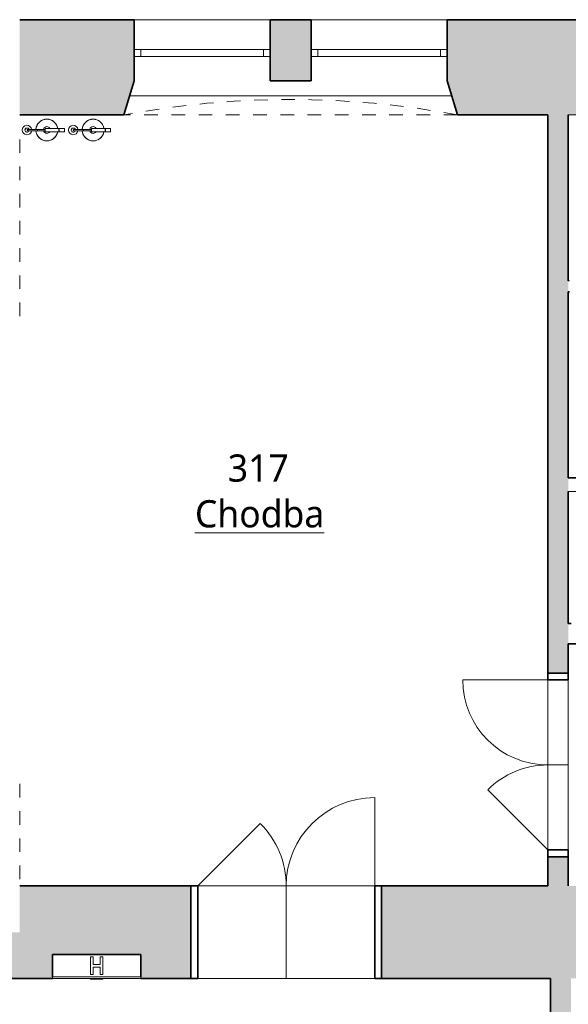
# Model space of a CAD drawing. Header units: metres. Extents: x -0.2 to 44.7, y -1.1 to 28.
# Tile 5 of 11: x 17.8 to 21.8, y 7.5 to 14.7. Entities that reach past the tile are written whole.
import ezdxf

# ---------------------------------------------------------------- set-up
doc = ezdxf.new("R2010")
doc.units = ezdxf.units.M
doc.linetypes.add('AV - Cerch_ 1 tecka 4mm', pattern=[0.006, 0.004, -0.001, 0, -0.001])
doc.layers.add('AV-MISTNOSTI', color=5, linetype='Continuous', lineweight=5, true_color=0x0000ff)
for name, color, linetype, lineweight in [('AV-SRAFY', 7, 'Continuous', 35), ('AV-STAVBA', 7, 'Continuous', 18), ('AV-VYBAVENI', 7, 'Continuous', 18)]:
    doc.layers.add(name, color=color, linetype=linetype, lineweight=lineweight)
doc.styles.add('Trebuchet MS_B', font='trebuc.ttf', dxfattribs={"height": 0.2})

# ---------------------------------------------------------------- blocks, each defined once
blk = doc.blocks.new('DO_2-L_Obl__členěné_222 - 1300x2550_zdobné-998353-3NP')
at = {"layer": 'AV-STAVBA', "color": 254, "true_color": 0xcccccc}
for p, q in [((0.65, 0.86), (0.65, 0.21)), ((-0.65, 0.21), (-0.1904, 0.6696)), ((-0.65, 0.21), (0.65, 0.21)), ((-0.65, -0.47), (-0.65, 0.21)), ((0, 0.21), (0, -0.47)), ((0.65, -0.47), (0.65, 0.21)), ((-0.7, -0.47), (-0.65, -0.47)), ((-0.65, -0.47), (0.65, -0.47)), ((0.65, -0.47), (0.7, -0.47))]:
    blk.add_line(p, q, dxfattribs=at)
at = {"layer": 'AV-STAVBA', "color": 254, "lineweight": 35, "true_color": 0xcccccc}
for p, q in [((-0.65, 0.21), (-0.7, 0.21)), ((-0.7, 0.21), (-0.7, -0.47)), ((-0.65, -0.47), (-0.65, 0.21)), ((0.7, 0.21), (0.65, 0.21)), ((0.65, 0.21), (0.65, -0.47)), ((0.7, -0.47), (0.7, 0.21)), ((-0.7, -0.47), (-0.65, -0.47)), ((0.65, -0.47), (0.7, -0.47))]:
    blk.add_line(p, q, dxfattribs=at)
at = {"layer": 'AV-STAVBA', "color": 254, "linetype": 'AV - Cerch_ 1 tecka 4mm', "true_color": 0xcccccc}
for p, q in [((-0.65, 0.21), (0.65, 0.21)), ((-0.7, -0.47), (0.7, -0.47)), ((-0.65, -0.47), (0.65, -0.47))]:
    blk.add_line(p, q, dxfattribs=at)
at = {"layer": 'AV-STAVBA', "color": 254, "true_color": 0xcccccc}
for centre, start, end in [((0.65, 0.21), 90, 180), ((-0.65, 0.21), 360, 45)]:
    blk.add_arc(centre, 0.65, start, end, dxfattribs=at)
blk = doc.blocks.new('DO_2-L_Obl__členěné_prosklené_222 - 1250x2700_zdobné-998234-3NP')
at = {"layer": 'AV-STAVBA', "color": 254, "true_color": 0xcccccc}
for p, q in [((0.625, 0.57), (0.625, -0.055)), ((-0.625, -0.055), (-0.1831, 0.3869)), ((-0.625, -0.055), (0.625, -0.055)), ((-0.625, -0.205), (-0.625, -0.055)), ((0, -0.055), (0, -0.205)), ((0.625, -0.205), (0.625, -0.055)), ((-0.675, -0.205), (-0.625, -0.205)), ((-0.625, -0.205), (0.625, -0.205)), ((0.625, -0.205), (0.675, -0.205))]:
    blk.add_line(p, q, dxfattribs=at)
at = {"layer": 'AV-STAVBA', "color": 254, "lineweight": 35, "true_color": 0xcccccc}
for p, q in [((-0.625, -0.055), (-0.675, -0.055)), ((-0.675, -0.055), (-0.675, -0.205)), ((-0.625, -0.205), (-0.625, -0.055)), ((0.675, -0.055), (0.625, -0.055)), ((0.625, -0.055), (0.625, -0.205)), ((0.675, -0.205), (0.675, -0.055)), ((-0.675, -0.205), (-0.625, -0.205)), ((0.625, -0.205), (0.675, -0.205))]:
    blk.add_line(p, q, dxfattribs=at)
at = {"layer": 'AV-STAVBA', "color": 254, "linetype": 'AV - Cerch_ 1 tecka 4mm', "true_color": 0xcccccc}
for p, q in [((-0.625, -0.055), (0.625, -0.055)), ((-0.675, -0.205), (0.675, -0.205)), ((-0.625, -0.205), (0.625, -0.205))]:
    blk.add_line(p, q, dxfattribs=at)
at = {"layer": 'AV-STAVBA', "color": 254, "true_color": 0xcccccc}
for centre, start, end in [((0.625, -0.055), 90, 180), ((-0.625, -0.055), 360, 45)]:
    blk.add_arc(centre, 0.625, start, end, dxfattribs=at)
blk = doc.blocks.new('GM_Otvor_obdélníkový - 1320x2750-1001117-3NP')
at = {"layer": 'AV-STAVBA', "color": 254, "linetype": 'AV - Cerch_ 1 tecka 4mm', "lineweight": 13, "true_color": 0xcccccc}
for p, q in [((-0.66, 0.3), (0.66, 0.3)), ((-0.66, -0.3), (0.66, -0.3)), ((-0.66, -0.3), (0.66, -0.3))]:
    blk.add_line(p, q, dxfattribs=at)
blk = doc.blocks.new('GM_Otvor_obdélníkový - 750x2500-1001405-3NP')
at = {"layer": 'AV-STAVBA', "color": 254, "linetype": 'AV - Cerch_ 1 tecka 4mm', "lineweight": 13, "true_color": 0xcccccc}
for p, q in [((-0.375, 0.3), (0.375, 0.3)), ((-0.375, -0.3), (0.375, -0.3)), ((-0.375, -0.3), (0.375, -0.3))]:
    blk.add_line(p, q, dxfattribs=at)
blk = doc.blocks.new('WI_2-2_bez středního sloupku s příčlí - 1000x-1253519-3NP')
at = {"layer": 'AV-STAVBA', "color": 254, "true_color": 0xcccccc}
for p, q in [((-0.5, 0.08), (-0.5, 0.13)), ((-0.5, 0.13), (0.5, 0.13)), ((-0.5, 0.08), (0.5, 0.08)), ((-0.45, 0.08), (-0.45, 0.13)), ((0.45, 0.08), (0.45, 0.13)), ((0.5, 0.08), (0.5, 0.13))]:
    blk.add_line(p, q, dxfattribs=at)
blk = doc.blocks.new('GM_Nika se zkoseným ostěním a klenutým nadpražím - 2300x2300_250-1254177-3NP')
at = {"layer": 'AV-STAVBA', "color": 254, "linetype": 'AV - Cerch_ 1 tecka 4mm', "lineweight": 13, "true_color": 0xcccccc}
for p, q in [((1.15, 0.35), (-1.15, 0.35)), ((1.225, -0.35), (-1.225, -0.35))]:
    blk.add_line(p, q, dxfattribs=at)
blk.add_arc((0, -6.8989), 6.6625, 79.40504, 100.59496, dxfattribs=at)
blk = doc.blocks.new('GM_Nika_zkosené ostění - v900-1255083-3NP')
at = {"layer": 'AV-STAVBA', "color": 254, "linetype": 'AV - Cerch_ 1 tecka 4mm', "lineweight": 13, "true_color": 0xcccccc}
blk.add_line((-1.1, 0.35), (1.35, 0.35), dxfattribs=at)
blk = doc.blocks.new('PF_Hydrant pod omítku - 650x650-1551170-3NP')
at = {"layer": 'AV-VYBAVENI', "color": 254, "true_color": 0xcccccc}
for p, q in [((-0.7777, 0.34), (-0.1277, 0.34)), ((-0.7777, 0.34), (-0.7777, 0.327)), ((-0.7777, 0.34), (-0.7777, 0.165)), ((-0.1277, 0.327), (-0.7777, 0.327)), ((-0.4977, 0.345), (-0.4777, 0.345)), ((-0.4977, 0.34), (-0.4977, 0.345)), ((-0.4977, 0.312), (-0.4977, 0.182)), ((-0.4777, 0.312), (-0.4977, 0.312)), ((-0.4777, 0.345), (-0.4277, 0.345)), ((-0.4777, 0.34), (-0.4777, 0.345)), ((-0.4777, 0.257), (-0.4777, 0.312)), ((-0.4277, 0.345), (-0.4077, 0.345)), ((-0.4277, 0.34), (-0.4277, 0.345)), ((-0.4277, 0.312), (-0.4277, 0.257)), ((-0.4077, 0.312), (-0.4277, 0.312)), ((-0.4077, 0.34), (-0.4077, 0.345)), ((-0.4077, 0.182), (-0.4077, 0.312)), ((-0.1277, 0.34), (-0.1277, 0.327)), ((-0.1277, 0.165), (-0.1277, 0.34)), ((-0.4277, 0.257), (-0.4777, 0.257)), ((-0.4277, 0.237), (-0.4777, 0.237)), ((-0.4777, 0.182), (-0.4777, 0.237)), ((-0.4277, 0.237), (-0.4277, 0.182)), ((-0.7777, 0.165), (-0.1277, 0.165)), ((-0.4977, 0.182), (-0.4777, 0.182)), ((-0.4277, 0.182), (-0.4077, 0.182))]:
    blk.add_line(p, q, dxfattribs=at)
blk = doc.blocks.new('GM_Hasicí přístroj - Hasici pristroj-1546942-3NP')
at = {"layer": 'AV-STAVBA', "color": 254, "lineweight": 13, "true_color": 0xcccccc}
for p, q in [((-0.0421, 0.0036), (-0.1007, 0.0036)), ((-0.0421, 0.0111), (0.0579, 0.0111)), ((-0.0421, 0.0111), (-0.0421, -0.0139)), ((0.0579, 0.0111), (0.0605, 0.0111)), ((0.0579, 0.0111), (0.0579, -0.0139)), ((0.0605, 0.0111), (0.0979, 0.0111)), ((0.0605, 0.0111), (0.0605, -0.0139)), ((0.0979, 0.0111), (0.0979, -0.0139)), ((-0.1007, -0.0064), (-0.0421, -0.0064)), ((0.0579, -0.0139), (-0.0421, -0.0139)), ((0.0605, -0.0139), (0.0579, -0.0139)), ((0.0979, -0.0139), (0.0605, -0.0139))]:
    blk.add_line(p, q, dxfattribs=at)
at = {"layer": 'AV-STAVBA', "color": 254, "lineweight": 13, "true_color": 0xcccccc, "flags": 128}
for points in [[(-0.1007, 0.0036), (-0.1035, 0.0036), (-0.1063, 0.0036), (-0.1092, 0.0036), (-0.112, 0.0036), (-0.1149, 0.0036), (-0.1177, 0.0036), (-0.1205, 0.0036), (-0.1233, 0.0036), (-0.126, 0.0036), (-0.1288, 0.0036), (-0.1315, 0.0036), (-0.1341, 0.0036), (-0.1367, 0.0036), (-0.1393, 0.0036), (-0.1418, 0.0036), (-0.1443, 0.0036), (-0.1467, 0.0036), (-0.149, 0.0036), (-0.1513, 0.0036), (-0.1535, 0.0036), (-0.1556, 0.0036), (-0.1577, 0.0036), (-0.1596, 0.0036), (-0.1615, 0.0036), (-0.1633, 0.0036), (-0.165, 0.0036), (-0.1667, 0.0036), (-0.1682, 0.0036), (-0.1696, 0.0036), (-0.1709, 0.0036), (-0.1714, 0.0036)], [(-0.1714, -0.0064), (-0.1701, -0.0064), (-0.1687, -0.0064), (-0.1673, -0.0064), (-0.1657, -0.0064), (-0.164, -0.0064), (-0.1622, -0.0064), (-0.1604, -0.0064), (-0.1584, -0.0064), (-0.1564, -0.0064), (-0.1543, -0.0064), (-0.1522, -0.0064), (-0.1499, -0.0064), (-0.1476, -0.0064), (-0.1452, -0.0064), (-0.1428, -0.0064), (-0.1403, -0.0064), (-0.1377, -0.0064), (-0.1351, -0.0064), (-0.1325, -0.0064), (-0.1298, -0.0064), (-0.1271, -0.0064), (-0.1244, -0.0064), (-0.1216, -0.0064), (-0.1188, -0.0064), (-0.116, -0.0064), (-0.1131, -0.0064), (-0.1103, -0.0064), (-0.1074, -0.0064), (-0.1046, -0.0064), (-0.1018, -0.0064), (-0.1007, -0.0064)]]:
    blk.add_lwpolyline(points, dxfattribs=at)
at = {"layer": 'AV-STAVBA', "color": 254, "lineweight": 13, "true_color": 0xcccccc}
for centre, radius, start, end in [((-0.0307, -0.0014), 0.08, 90, 176.37662), ((-0.0307, -0.0014), 0.08, 90, 110.02868), ((-0.0307, -0.0014), 0.08, 69.97132, 90), ((-0.0307, -0.0014), 0.08, 9.18677, 90), ((-0.1772, -0.0014), 0.035, 7.23753, 180), ((-0.1764, -0.0014), 0.015, 18.64917, 180), ((-0.1764, -0.0014), 0.015, 165, 180), ((-0.1764, -0.0014), 0.015, 105, 134.93615), ((-0.1714, -0.0014), 0.005, 150, 180), ((-0.1714, -0.0014), 0.005, 90, 120), ((-0.1764, -0.0014), 0.015, 45.06385, 75), ((-0.1764, -0.0014), 0.015, 18.64917, 44.93615), ((-0.0307, -0.0014), 0.08, 159.97132, 176.42822), ((-0.0307, -0.0014), 0.08, 114.97132, 155.02868), ((-0.0307, -0.0014), 0.025, 90, 169.20034), ((-0.0307, -0.0014), 0.025, 30, 90), ((-0.0307, -0.0014), 0.08, 24.97132, 65.02868), ((-0.0307, -0.0014), 0.08, 9.05555, 20.02868), ((-0.1772, -0.0014), 0.035, 180, 351.96894), ((-0.1764, -0.0014), 0.015, 174.95011, 180), ((-0.1764, -0.0014), 0.015, 180, 185.04989), ((-0.1764, -0.0014), 0.015, 180, 224.93615), ((-0.1764, -0.0014), 0.015, 180, 341.97651), ((-0.1764, -0.0014), 0.015, 240, 270), ((-0.1714, -0.0014), 0.005, 180, 210), ((-0.1714, -0.0014), 0.005, 240, 285), ((-0.1764, -0.0014), 0.015, 330, 341.97651), ((-0.0307, -0.0014), 0.08, 183.5619, 200.02868), ((-0.0307, -0.0014), 0.08, 183.6137, 270), ((-0.0307, -0.0014), 0.08, 204.97132, 245.02868), ((-0.0307, -0.0014), 0.025, 190.79953, 270), ((-0.0307, -0.0014), 0.025, 270, 330), ((-0.0307, -0.0014), 0.08, 270, 350.81323), ((-0.0307, -0.0014), 0.08, 294.97132, 335.02868), ((-0.0307, -0.0014), 0.08, 339.97132, 350.94445), ((-0.0307, -0.0014), 0.08, 249.97132, 270), ((-0.0307, -0.0014), 0.08, 270, 290.02868)]:
    blk.add_arc(centre, radius, start, end, dxfattribs=at)
for points, knots in [([(-0.1764, -0.0014), (-0.1764, -0.0009), (-0.1762, 0.0003), (-0.1753, 0.0019), (-0.1742, 0.0028), (-0.1731, 0.0033), (-0.1725, 0.0034), (-0.1723, 0.0035)], [0, 0, 0, 0, 0.1111111, 0.2222222, 0.3333333, 0.3888889, 0.4444444, 0.4444444, 0.4444444, 0.4444444]), ([(-0.1689, -0.0058), (-0.1692, -0.0059), (-0.1697, -0.0062), (-0.1705, -0.0064), (-0.1714, -0.0065), (-0.1723, -0.0064), (-0.1731, -0.0062), (-0.1742, -0.0057), (-0.1753, -0.0047), (-0.1762, -0.0032), (-0.1764, -0.002), (-0.1764, -0.0014)], [0.3333333, 0.3333333, 0.3333333, 0.3333333, 0.3888889, 0.4444444, 0.5, 0.5555556, 0.6111111, 0.6666667, 0.7777778, 0.8888889, 1, 1, 1, 1])]:
    blk.add_open_spline(points, degree=3, knots=knots, dxfattribs=at)
for points in [[(-0.1004, -0.0014), (-0.1004, -0.0009), (-0.1004, 0.0003), (-0.1005, 0.0018), (-0.1005, 0.003), (-0.1006, 0.0034), (-0.1006, 0.0035)], [(-0.1006, -0.0064), (-0.1006, -0.0063), (-0.1005, -0.0059), (-0.1005, -0.0047), (-0.1004, -0.0032), (-0.1004, -0.002), (-0.1004, -0.0014)]]:
    blk.add_open_spline(points, degree=3, dxfattribs=at)
blk = doc.blocks.new('D0089 - 1514 - OÚPSŘ_Benešova_rvt-1-3NP')
at = {"layer": 'AV-SRAFY', "lineweight": 5, "true_color": 0xcccccc}
h = blk.add_hatch(color=254, dxfattribs=at)
h.paths.add_polyline_path([(39.2348, 14.0482), (39.2348, 14.7482), (38.5248, 14.7482), (38.5248, 14.3082), (38.5998, 14.0482)])
h.paths.add_polyline_path([(35.7548, 14.0482), (37.3498, 14.0482), (37.4248, 14.3082), (37.4248, 14.7482), (35.6798, 14.7482), (35.6798, 14.3082)])
h.paths.add_polyline_path([(24.9948, 14.0482), (26.0848, 14.0482), (26.0848, 14.7482), (24.8748, 14.7482), (24.8748, 14.0482), (24.9748, 14.0482)])
h.paths.add_polyline_path([(24.4114, 14.0482), (24.4248, 14.0482), (24.4248, 14.7482), (23.8998, 14.7482), (23.8998, 14.0482), (23.9798, 14.0482)])
h.paths.add_polyline_path([(34.5048, 14.0482), (34.5798, 14.3082), (34.5798, 14.7482), (33.3798, 14.7482), (33.3798, 14.3082), (33.4548, 14.0482), (34.1648, 14.0482)])
h.paths.add_polyline_path([(27.5148, 14.0482), (29.2048, 14.0482), (29.2798, 14.3082), (29.2798, 14.7482), (27.5148, 14.7482), (27.5148, 14.3482)])
h.paths.add_polyline_path([(32.2048, 14.0482), (32.2798, 14.3082), (32.2798, 14.7482), (30.3798, 14.7482), (30.3798, 14.3082), (30.4548, 14.0482), (31.4843, 14.0482)])
h.paths.add_polyline_path([(22.8848, 14.0482), (23.1998, 14.0482), (23.1998, 14.7482), (22.6548, 14.7482), (22.6548, 14.0482), (22.8048, 14.0482)])
h.paths.add_polyline_path([(21.6448, 14.0482), (22.2048, 14.0482), (22.2048, 14.7482), (20.9048, 14.7482), (20.9048, 14.2982), (20.9798, 14.0482), (21.3801, 14.0482)])
h.paths.add_polyline_path([(18.5298, 14.0482), (18.6048, 14.2982), (18.6048, 14.7482), (17.7648, 14.7482), (17.7648, 14.0482), (18.3489, 14.0482)])
h.paths.add_polyline_path([(19.6048, 14.2982), (19.9048, 14.2982), (19.9048, 14.7482), (19.6048, 14.7482)])
at = {"layer": 'AV-SRAFY', "lineweight": 18, "true_color": 0xcccccc}
h = blk.add_hatch(color=254, dxfattribs=at)
h.paths.add_polyline_path([(21.7948, 8.3782), (21.7948, 8.5932), (21.6448, 8.5932), (21.6448, 8.3782)])
h.paths.add_polyline_path([(21.7948, 9.9432), (21.7948, 14.0482), (21.6448, 14.0482), (21.6448, 9.9432)])
h = blk.add_hatch(color=254, dxfattribs=at)
h.paths.add_polyline_path([(32.5648, 7.6982), (39.2348, 7.6982), (39.2348, 8.3782), (32.5648, 8.3782)])
h.paths.add_polyline_path([(19.0224, 7.6982), (19.0224, 8.3782), (17.7648, 8.3782), (17.7648, 8.0382), (17.5048, 8.0382), (17.5048, 7.6982), (18.0048, 7.6982), (18.0048, 7.8732), (18.6548, 7.8732), (18.6548, 7.6982)])
h.paths.add_polyline_path([(20.4224, 7.6982), (22.8123, 7.6982), (22.8123, 8.3782), (20.4224, 8.3782)])
h.paths.add_polyline_path([(30.7848, 7.6982), (31.1648, 7.6982), (31.1648, 8.3782), (29.9648, 8.3782), (29.9648, 7.8682), (28.7048, 7.8682), (28.7048, 8.3782), (24.2123, 8.3782), (24.2123, 7.6982), (30.6348, 7.6982)])
blk.add_hatch(color=254, dxfattribs=at).paths.add_polyline_path([(21.8148, 1.0082), (21.8148, 7.6982), (21.6648, 7.6982), (21.6648, 1.0082)])
at = {"layer": 'AV-STAVBA', "color": 254, "lineweight": 35, "true_color": 0xcccccc}
for p, q in [((18.6048, 14.7482), (17.7648, 14.7482)), ((18.6048, 14.2982), (18.6048, 14.7482)), ((19.6048, 14.7482), (19.9048, 14.7482)), ((19.6048, 14.7482), (19.6048, 14.2982)), ((19.9048, 14.7482), (19.9048, 14.2982)), ((22.2048, 14.7482), (20.9048, 14.7482)), ((20.9048, 14.2982), (20.9048, 14.7482)), ((18.5298, 14.0482), (18.6048, 14.2982)), ((19.6048, 14.2982), (19.9048, 14.2982)), ((20.9798, 14.0482), (20.9048, 14.2982)), ((17.7648, 14.0482), (18.5298, 14.0482)), ((20.9798, 14.0482), (21.6448, 14.0482)), ((21.6448, 14.0482), (21.6448, 9.9432)), ((21.7948, 12.8282), (21.7948, 14.0482)), ((21.7948, 14.0482), (21.7948, 14.0282)), ((21.7948, 14.0282), (21.7948, 12.8282)), ((21.7948, 11.3782), (21.7948, 12.7482)), ((21.7948, 12.7482), (21.8048, 12.7482)), ((22.4348, 11.3782), (21.7948, 11.3782)), ((21.7948, 10.3082), (21.7948, 11.2782)), ((21.7948, 11.2782), (21.7948, 11.2582)), ((21.7948, 11.2582), (21.7948, 10.3082)), ((21.8148, 10.3082), (21.7948, 10.3082)), ((21.7948, 10.3082), (21.8148, 10.3082)), ((21.7948, 9.9432), (21.7948, 10.1582)), ((21.7948, 10.1582), (22.4148, 10.1582)), ((21.6448, 9.9432), (21.7948, 9.9432)), ((21.7948, 8.5932), (21.6448, 8.5932)), ((21.6448, 8.5932), (21.6448, 8.3782)), ((21.7948, 8.3782), (21.7948, 8.5932)), ((19.0224, 8.3782), (17.7648, 8.3782)), ((19.0224, 7.6982), (19.0224, 8.3782)), ((21.6448, 8.3782), (20.4224, 8.3782)), ((20.4224, 8.3782), (20.4224, 7.6982)), ((18.0048, 7.7112), (18.0048, 7.8732)), ((18.0048, 7.8732), (18.6548, 7.8732)), ((18.6548, 7.8732), (18.6548, 7.7112)), ((17.5048, 7.6982), (18.0048, 7.6982)), ((18.6548, 7.6982), (19.0224, 7.6982)), ((20.4224, 7.6982), (21.6648, 7.6982)), ((21.6648, 7.6982), (21.6648, 1.0082))]:
    blk.add_line(p, q, dxfattribs=at)
at = {"layer": 'AV-STAVBA', "color": 254, "true_color": 0xcccccc}
for p, q in [((18.6048, 14.7482), (19.6048, 14.7482)), ((19.9048, 14.7482), (20.9048, 14.7482)), ((18.5718, 14.1882), (20.9378, 14.1882)), ((21.7948, 14.0482), (22.2048, 14.0482)), ((22.2048, 14.0482), (21.7948, 14.0482)), ((21.8048, 12.8282), (21.7948, 12.8282)), ((21.7948, 12.8282), (21.8048, 12.8282)), ((21.7948, 11.2782), (22.4348, 11.2782)), ((22.4348, 11.2782), (21.7948, 11.2782)), ((21.6448, 8.6432), (21.6448, 9.8932)), ((21.7948, 9.8932), (21.7948, 8.6432)), ((19.0724, 8.3782), (20.3724, 8.3782))]:
    blk.add_line(p, q, dxfattribs=at)
at = {"layer": 'AV-STAVBA', "color": 254, "lineweight": 18, "true_color": 0xcccccc}
for name, p in [('GM_Nika se zkoseným ostěním a klenutým nadpražím - 2300x2300_250-1254177-3NP', (19.7548, 14.3982)), ('WI_2-2_bez středního sloupku s příčlí - 1000x-1253519-3NP', (19.1048, 14.3982)), ('WI_2-2_bez středního sloupku s příčlí - 1000x-1253519-3NP', (20.4048, 14.3982)), ('GM_Hasicí přístroj - Hasici pristroj-1546942-3NP', (17.9948, 13.9382)), ('GM_Hasicí přístroj - Hasici pristroj-1546942-3NP', (18.3348, 13.9382)), ('DO_2-L_Obl__členěné_222 - 1300x2550_zdobné-998353-3NP', (19.7224, 8.1682))]:
    blk.add_blockref(name, p, dxfattribs=at)
for name, p, rotation in [('GM_Nika_zkosené ostění - v900-1255083-3NP', (19.8798, 14.3982), 180), ('GM_Otvor_obdélníkový - 1320x2750-1001117-3NP', (17.4648, 13.2082), 269.9999999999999), ('DO_2-L_Obl__členěné_prosklené_222 - 1250x2700_zdobné-998234-3NP', (21.5898, 9.2682), 89.9999999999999), ('GM_Otvor_obdélníkový - 750x2500-1001405-3NP', (17.4648, 8.7532), 269.9999999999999)]:
    blk.add_blockref(name, p, dxfattribs=dict(at, rotation=rotation))
at = {"layer": 'AV-VYBAVENI', "color": 254, "lineweight": 18, "true_color": 0xcccccc, "rotation": 180}
blk.add_blockref('PF_Hydrant pod omítku - 650x650-1551170-3NP', (17.8771, 8.0382), dxfattribs=at)

msp = doc.modelspace()

# ---------------------------------------------------------------- block references
at = {"lineweight": 5}
msp.add_blockref('D0089 - 1514 - OÚPSŘ_Benešova_rvt-1-3NP', (0, 0), dxfattribs=at)

# ---------------------------------------------------------------- texts
at = {"layer": 'AV-MISTNOSTI', "char_height": 0.2, "attachment_point": 1, "style": 'Trebuchet MS_B'}
for s, insert, width in [('317', (19.2935, 11.5514), 0.601266), ('\\LChodba', (19.052, 11.2151), 1.186497)]:
    msp.add_mtext(s, dxfattribs=dict(at, insert=insert, width=width))

doc.saveas('drawing.dxf')
